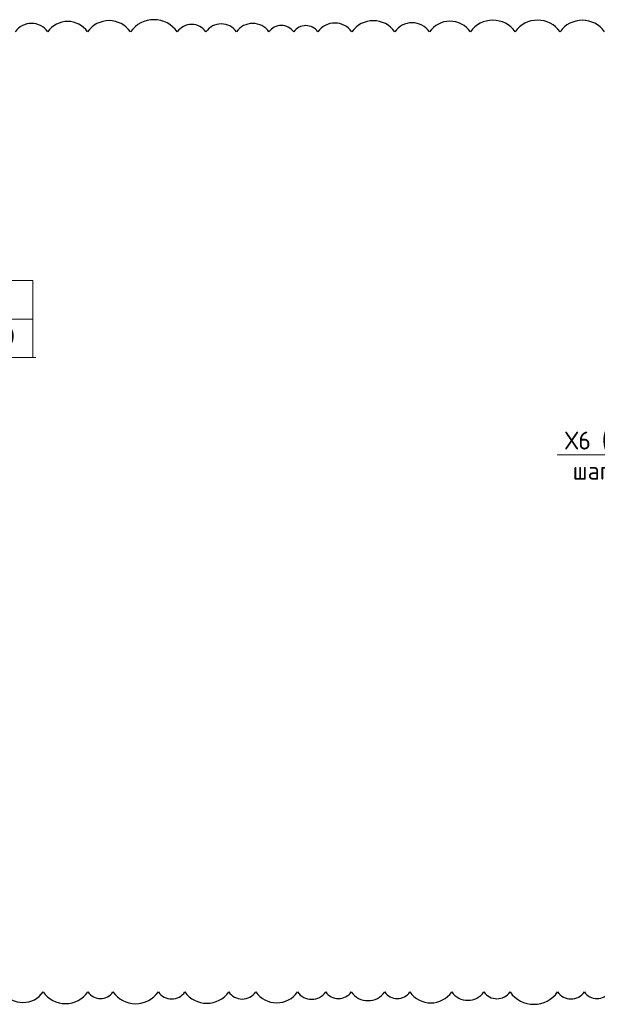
# Model space of a CAD drawing. Header units: millimetres. Extents: x 247266 to 730847, y -636031 to 10052.
# Tile 94 of 196: x 542960 to 550960, y -314367 to -300738. Entities that reach past the tile are written whole.
import ezdxf
from ezdxf import colors
from ezdxf.entities.mleader import LeaderData, LeaderLine
from ezdxf.math import Vec2, Vec3

# ---------------------------------------------------------------- set-up
doc = ezdxf.new("R2010")
doc.units = ezdxf.units.MM
for name, color, linetype, lineweight in [('RAZMER', 7, 'Continuous', 15), ('АС-Таблицы', 7, 'Continuous', 20), ('подоснова', 7, 'Continuous', 5)]:
    doc.layers.add(name, color=color, linetype=linetype, lineweight=lineweight)
doc.layers.add('Исправления', color=1, linetype='Continuous')
doc.styles.add('GOST-2.304_Type-B', font='GOST_Common.ttf')
doc.styles.add('ГОСТ', font='GOST_Common.ttf')

# ---------------------------------------------------------------- blocks, each defined once
blk = doc.blocks.new('*T3087')
at = {"layer": 'DEFPOINTS', "color": 8, "linetype": 'ByBlock', "lineweight": 0}
for p, q in [((0, 0), (1734, 0)), ((0, 0), (0, -1067)), ((561, 0), (561, -1067)), ((1734, 0), (1734, -1067)), ((0, -533), (1734, -533)), ((0, -1067), (1734, -1067))]:
    blk.add_line(p, q, dxfattribs=at)
at = {"layer": 'АС-Таблицы', "color": 0, "char_height": 250, "style": 'ГОСТ'}
for s, insert, width, attachment_point in [('+', (461, -633), 361.22, 3), ('46,200', (561, -800), 1173.09, 4)]:
    blk.add_mtext(s, dxfattribs=dict(at, insert=insert, width=width, attachment_point=attachment_point))
blk = doc.blocks.new('_None')

msp = doc.modelspace()

# ---------------------------------------------------------------- linework, layer by layer
at = {"layer": 'RAZMER', "ltscale": 100}
for p, q in [((541621.06, -305412.78), (543183.56, -305412.78)), ((541621.06, -305415.43), (543183.56, -305415.43)), ((541621.06, -305415.43), (543183.56, -305415.43))]:
    msp.add_line(p, q, dxfattribs=at)
at = {"layer": 'Исправления'}
for points in [[(551060.26, -300906.55, 0.52056705), (550443.36, -300906.55, 0.52056705), (549820.93, -300906.55, 0.52056705), (549201.85, -300906.55, 0.52056705), (548635.34, -300906.55, 0.52056705), (548154.41, -300906.55, 0.52056705), (547560.08, -300906.55, 0.52056705), (547089.6, -300906.55, 0.52056705), (546755.59, -300906.55, 0.52056705), (546411.4, -300906.55, 0.52056705), (545963.48, -300906.55, 0.52056705), (545539.57, -300906.55, 0.52056705), (545141.7, -300906.55, 0.52056705), (544495.39, -300906.55, 0.52056705), (543900.33, -300906.55, 0.52056705), (543348.44, -300906.55, 0.52056705), (542898.76, -300906.55, 0.52056705)], [(542724.96, -314195.61, 0.52056705), (543285.64, -314195.61, 0.52056705), (543904.71, -314195.61, 0.52056705), (544251.1, -314195.61, 0.52056705), (544880.52, -314195.61, 0.52056705), (545248.74, -314195.61, 0.52056705), (545854.78, -314195.61, 0.52056705), (546230.87, -314195.61, 0.52056705), (546807.72, -314195.61, 0.52056705), (547198.64, -314195.61, 0.52056705), (547551.17, -314195.61, 0.52056705), (548015.49, -314195.61, 0.52056705), (548363.31, -314195.61, 0.52056705), (548944.21, -314195.61, 0.52056705), (549387.97, -314195.61, 0.52056705), (549752.07, -314195.61, 0.52056705), (550409.58, -314195.61, 0.52056705), (550779.94, -314195.61, 0.52056705), (551130.1, -314195.61, 0.52056705)]]:
    msp.add_lwpolyline(points, format="xyb", dxfattribs=at)

# ---------------------------------------------------------------- block references
msp.add_blockref('*T3087', (541410.12, -304348.76))

# ---------------------------------------------------------------- leaders
at = {"layer": 'подоснова'}
ml = msp.add_multileader_mtext('Standard', dxfattribs=at)
ml.set_content('Х6 (6шт)\\Pшаг200', color=256, style='GOST-2.304_Type-B')
ml.set_leader_properties(color=256, linetype='ByLayer', lineweight=15)
ml.set_arrow_properties(name='NONE')
ml.build(insert=Vec2(0, 0))
ml.multileader.update_dxf_attribs({"text_left_attachment_type": 6, "text_right_attachment_type": 6, "dogleg_length": 10, "arrow_head_size": 18})
ctx = ml.context
ctx.base_point, ctx.char_height, ctx.arrow_head_size, ctx.landing_gap_size, ctx.plane_origin = Vec3(550478.53, -306738.17), 250, 18, 20, Vec3(549043.29, -302360.99)
ctx.left_attachment, ctx.right_attachment, ctx.text_align_type = 6, 6, 1
notes = []
notes.append((ctx, [(1, (1, 1, 0), (551789.71, -306763.2), (-1, 0), 10, [(1, [(555669.47, -306475.93), (555552.23, -307766.19)], 0, [])])]))
ctx.mtext.insert, ctx.mtext.alignment, ctx.mtext.flow_direction = Vec3(551128.83, -306438.17), 2, 5
for ctx, leaders in notes:
    for number, flags, end, landing, length, lines in leaders:
        leader = LeaderData()
        leader.index, (leader.has_last_leader_line, leader.has_dogleg_vector, leader.attachment_direction) = number, flags
        leader.last_leader_point, leader.dogleg_vector, leader.dogleg_length = Vec3(end), Vec3(landing), length
        for number, points, colour, breaks in lines:
            line = LeaderLine()
            line.index, line.vertices, line.color, line.breaks = number, Vec3.list(points), colors.encode_raw_color(colour), breaks
            leader.lines.append(line)
        ctx.leaders.append(leader)

doc.saveas('drawing.dxf')
